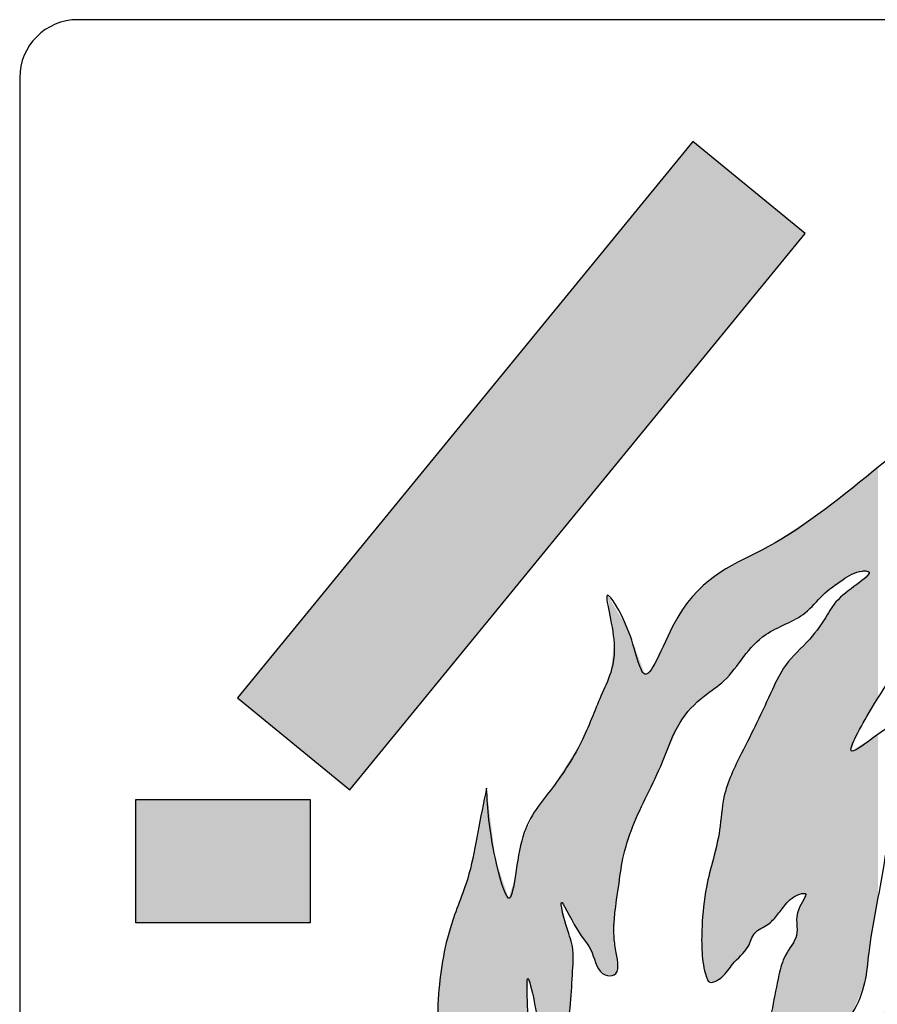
# Model space of a CAD drawing. Header units: millimetres. Extents: x 2709036 to 2756280, y 168165 to 192362.
# Tile 7 of 192: x 2717825 to 2717934, y 175475 to 175600. Entities that reach past the tile are written whole.
import ezdxf

# ---------------------------------------------------------------- set-up
doc = ezdxf.new("R2010")
doc.units = ezdxf.units.MM
doc.header["$MEASUREMENT"] = 0
doc.layers.add('D+H Urządzenia', color=30, linetype='Continuous')

msp = doc.modelspace()

# ---------------------------------------------------------------- linework, layer by layer
at = {"layer": 'D+H Urządzenia'}
for p, q in [((2717981.85, 175600.42), (2717831.97, 175600.42)), ((2717824.57, 175593.02), (2717824.57, 175443.13)), ((2717910.33, 175584.89), (2717852.32, 175514)), ((2717924.65, 175573.17), (2717910.33, 175584.89)), ((2717866.65, 175502.28), (2717924.65, 175573.17)), ((2717852.32, 175514), (2717866.65, 175502.28)), ((2717839.37, 175485.32), (2717839.37, 175501.05)), ((2717839.37, 175501.05), (2717861.58, 175501.05)), ((2717861.58, 175501.05), (2717861.58, 175485.32)), ((2717861.58, 175485.32), (2717839.37, 175485.32))]:
    msp.add_line(p, q, dxfattribs=at)
msp.add_arc((2717831.97, 175593.02), 7.4, 90, 180, dxfattribs=at)
at = {"layer": 'D+H Urządzenia', "end_tangent": (0, 1)}
msp.add_spline([(2717884.05, 175502.46), (2717885.17, 175493.5), (2717886.85, 175488.47), (2717888.53, 175495.74), (2717892.18, 175502.18), (2717896.1, 175508.33), (2717898.62, 175514.21), (2717900.3, 175520.92), (2717899.46, 175527.08), (2717901.98, 175522.88), (2717904.22, 175517), (2717908.42, 175524.28), (2717919.9, 175533.23), (2717934.18, 175543.58), (2717943.7, 175551.98), (2717948.46, 175559.25), (2717949.3, 175564.01), (2717947.9, 175571), (2717944.82, 175576.88), (2717944.82, 175577.15), (2717949.86, 175574.92), (2717956.02, 175569.88), (2717958.26, 175566.52), (2717960.78, 175562.33), (2717961.34, 175556.17), (2717957.14, 175545.82), (2717951.82, 175538.27), (2717944.82, 175528.19), (2717938.94, 175521.2), (2717933.06, 175512.53), (2717930.54, 175507.21), (2717935.86, 175510.57), (2717942.02, 175510.85), (2717944.26, 175510.01), (2717940.9, 175508.61), (2717938.38, 175504.13), (2717935.86, 175498.26), (2717934.74, 175492.94), (2717932.78, 175481.47), (2717930.54, 175473.64), (2717929.14, 175470.84), (2717932.5, 175471.68), (2717933.9, 175473.08), (2717937.26, 175474.76), (2717937.82, 175474.76), (2717936.7, 175471.4), (2717934.18, 175466.92), (2717930.54, 175459.65), (2717926.34, 175455.17), (2717917.66, 175452.94), (2717908.7, 175451.82), (2717893.86, 175452.94), (2717885.17, 175456.85), (2717879.29, 175464.41), (2717877.89, 175475.6), (2717879.57, 175485.11), (2717881.81, 175491.54), (2717882.93, 175496.86), (2717884.05, 175502.46)], degree=3, dxfattribs=at)
at = {"layer": 'D+H Urządzenia', "start_tangent": (0.973832, -0.227232, -0.004036)}
msp.add_spline([(2717907.58, 175454.89), (2717902.54, 175454.89), (2717898.62, 175456.85), (2717894.98, 175460.49), (2717889.66, 175465.81), (2717889.38, 175470.84), (2717889.38, 175478.12), (2717890.22, 175474.76), (2717891.34, 175471.12), (2717894.7, 175468.32), (2717895.26, 175467.48), (2717895.82, 175469.16), (2717894.7, 175471.96), (2717894.7, 175474.48), (2717894.98, 175478.68), (2717894.98, 175482.31), (2717894.14, 175485.11), (2717893.58, 175487.91), (2717895.54, 175484.55), (2717897.5, 175481.47), (2717899.18, 175478.68), (2717900.3, 175478.68), (2717900.58, 175481.47), (2717900.3, 175483.43), (2717900.86, 175489.87), (2717901.42, 175493.5), (2717904.5, 175501.62), (2717906.46, 175505.81), (2717908.7, 175510.85), (2717911.78, 175514.21), (2717914.3, 175516.16), (2717916.82, 175519.24), (2717919.62, 175522.04), (2717924.66, 175524.84), (2717926.9, 175527.08), (2717929.42, 175529.03), (2717931.94, 175530.15), (2717932.5, 175530.15), (2717929.14, 175526.8), (2717927.46, 175524.56), (2717925.22, 175521.48), (2717922.14, 175518.12), (2717920.46, 175515.05), (2717918.5, 175510.85), (2717916.54, 175506.93), (2717914.3, 175501.34), (2717913.74, 175497.14), (2717912.06, 175489.87), (2717911.5, 175484.83), (2717911.5, 175481.47), (2717912.06, 175478.4), (2717912.34, 175477.84), (2717914.02, 175478.4), (2717915.42, 175480.07), (2717917.38, 175482.31), (2717918.22, 175483.99), (2717919.9, 175485.11), (2717921.02, 175486.23), (2717922.14, 175487.63), (2717922.98, 175488.47), (2717924.66, 175489.03), (2717923.82, 175487.07), (2717923.54, 175483.71), (2717922.14, 175481.19), (2717921.3, 175478.68), (2717920.46, 175474.48), (2717919.06, 175470.56), (2717917.1, 175468.32), (2717915.7, 175466.09), (2717914.02, 175464.69), (2717912.62, 175463.85), (2717911.22, 175463.57), (2717914.02, 175463.01), (2717915.98, 175463.01), (2717918.5, 175463.29), (2717922.14, 175463.85), (2717924.1, 175464.97), (2717925.22, 175465.53), (2717925.22, 175464.97), (2717922.7, 175462.73), (2717922.42, 175461.33), (2717919.9, 175459.37), (2717916.82, 175457.97), (2717912.34, 175455.73), (2717908.98, 175454.89)], degree=3, dxfattribs=at)
at = {"layer": 'D+H Urządzenia', "lineweight": 0, "extrusion": (0, 0, -1)}
for points in [[(-2717910.33, 175555.67), (-2717866.65, 175531.5), (-2717910.33, 175584.89)], [(-2717910.33, 175555.67), (-2717910.33, 175584.89), (-2717924.65, 175573.17)], [(-2717839.37, 175485.32), (-2717839.37, 175501.05), (-2717852.32, 175485.32)], [(-2717852.32, 175485.32), (-2717839.37, 175501.05), (-2717852.32, 175501.05)], [(-2717852.32, 175485.32), (-2717852.32, 175501.05), (-2717861.58, 175485.32)], [(-2717861.58, 175485.32), (-2717852.32, 175501.05), (-2717861.58, 175501.05)]]:
    msp.add_solid(points, dxfattribs=at)
at = {"layer": 'D+H Urządzenia', "lineweight": 0}
for points in [[(2717866.65, 175502.28), (2717866.65, 175531.5), (2717910.33, 175555.67)], [(2717866.65, 175502.28), (2717861.58, 175525.31), (2717866.65, 175531.5)], [(2717861.58, 175506.43), (2717852.32, 175514), (2717861.58, 175525.31)], [(2717861.58, 175506.43), (2717861.58, 175525.31), (2717866.65, 175502.28)]]:
    msp.add_solid(points, dxfattribs=at)
at = {"layer": 'D+H Urządzenia', "color": 1, "lineweight": 0}
for points in [[(2717933.9, 175513.77), (2717933.06, 175542.69), (2717933.9, 175543.36)], [(2717932.25, 175530.15), (2717931.94, 175541.8), (2717932.25, 175542.05)], [(2717932.5, 175530.15), (2717932.25, 175542.05), (2717932.5, 175542.25)], [(2717932.25, 175530.15), (2717932.25, 175542.05), (2717932.5, 175530.15)], [(2717932.72, 175530.04), (2717932.5, 175542.25), (2717932.72, 175542.43)], [(2717932.5, 175530.15), (2717932.5, 175542.25), (2717932.5, 175542.25)], [(2717932.5, 175530.15), (2717932.5, 175542.25), (2717932.72, 175530.04)], [(2717932.78, 175530.02), (2717932.72, 175542.43), (2717932.78, 175542.47)], [(2717932.72, 175530.04), (2717932.72, 175542.43), (2717932.78, 175530.02)], [(2717933.06, 175512.53), (2717932.78, 175542.47), (2717933.06, 175542.69)], [(2717932.78, 175530.02), (2717932.78, 175542.47), (2717932.78, 175530.02)], [(2717932.78, 175530.02), (2717932.78, 175542.47), (2717932.78, 175542.47)], [(2717930.54, 175529.72), (2717929.42, 175539.8), (2717930.54, 175540.69)], [(2717930.59, 175529.75), (2717930.54, 175540.69), (2717930.59, 175540.74)], [(2717930.54, 175529.72), (2717930.54, 175540.69), (2717930.54, 175540.69)], [(2717931.15, 175529.92), (2717930.59, 175540.74), (2717931.15, 175541.18)], [(2717931.86, 175530.13), (2717931.15, 175541.18), (2717931.86, 175541.74)], [(2717931.94, 175530.15), (2717931.86, 175541.74), (2717931.94, 175541.8)], [(2717931.94, 175530.15), (2717931.94, 175541.8), (2717932.25, 175530.15)], [(2717929.14, 175528.82), (2717928.65, 175539.19), (2717929.14, 175539.58)], [(2717929.42, 175529.03), (2717929.14, 175539.58), (2717929.42, 175539.8)], [(2717929.14, 175528.82), (2717929.14, 175539.58), (2717929.14, 175539.58)], [(2717927.46, 175527.51), (2717927.16, 175538.01), (2717927.46, 175538.25)], [(2717928.65, 175528.43), (2717927.46, 175538.25), (2717928.65, 175539.19)], [(2717926.34, 175526.52), (2717925.22, 175536.73), (2717926.34, 175537.47)], [(2717926.9, 175527.08), (2717926.34, 175537.47), (2717926.9, 175537.84)], [(2717927.16, 175527.28), (2717926.9, 175537.84), (2717927.16, 175538.01)], [(2717923.56, 175524.23), (2717923.54, 175535.63), (2717923.56, 175535.64)], [(2717923.82, 175524.37), (2717923.56, 175535.64), (2717923.82, 175535.81)], [(2717923.95, 175524.45), (2717923.82, 175535.81), (2717923.95, 175535.9)], [(2717924.01, 175524.48), (2717923.95, 175535.9), (2717924.01, 175535.94)], [(2717924.1, 175524.53), (2717924.01, 175535.94), (2717924.1, 175536)], [(2717924.66, 175524.84), (2717924.1, 175536), (2717924.66, 175536.36)], [(2717924.76, 175524.93), (2717924.66, 175536.36), (2717924.76, 175536.43)], [(2717925.22, 175525.4), (2717924.76, 175536.43), (2717925.22, 175536.73)], [(2717922.14, 175523.44), (2717921.44, 175534.25), (2717922.14, 175534.71)], [(2717922.21, 175523.48), (2717922.14, 175534.71), (2717922.21, 175534.75)], [(2717922.42, 175523.59), (2717922.21, 175534.75), (2717922.42, 175534.89)], [(2717922.7, 175523.75), (2717922.42, 175534.89), (2717922.7, 175535.07)], [(2717922.98, 175523.91), (2717922.7, 175535.07), (2717922.98, 175535.26)], [(2717923.54, 175524.22), (2717922.98, 175535.26), (2717923.54, 175535.63)], [(2717919.9, 175522.2), (2717919.62, 175533.08), (2717919.9, 175533.23)], [(2717919.95, 175522.23), (2717919.9, 175533.23), (2717919.95, 175533.27)], [(2717919.9, 175522.2), (2717919.9, 175533.23), (2717919.9, 175533.23)], [(2717920.46, 175522.51), (2717919.95, 175533.27), (2717920.46, 175533.6)], [(2717921.02, 175522.82), (2717920.46, 175533.6), (2717921.02, 175533.97)], [(2717921.3, 175522.97), (2717921.02, 175533.97), (2717921.3, 175534.15)], [(2717921.44, 175523.05), (2717921.3, 175534.15), (2717921.44, 175534.25)], [(2717917.66, 175520.22), (2717917.38, 175531.87), (2717917.66, 175532.02)], [(2717918.12, 175520.76), (2717917.66, 175532.02), (2717918.12, 175532.27)], [(2717918.22, 175520.85), (2717918.12, 175532.27), (2717918.22, 175532.33)], [(2717918.5, 175521.08), (2717918.22, 175532.33), (2717918.5, 175532.48)], [(2717919.06, 175521.56), (2717918.5, 175532.48), (2717919.06, 175532.78)], [(2717919.62, 175522.04), (2717919.06, 175532.78), (2717919.62, 175533.08)], [(2717915.23, 175517.31), (2717914.3, 175530.21), (2717915.23, 175530.72)], [(2717915.42, 175517.53), (2717915.23, 175530.72), (2717915.42, 175530.82)], [(2717915.7, 175517.87), (2717915.42, 175530.82), (2717915.7, 175530.97)], [(2717915.98, 175518.22), (2717915.7, 175530.97), (2717915.98, 175531.12)], [(2717916.54, 175518.9), (2717915.98, 175531.12), (2717916.54, 175531.42)], [(2717916.82, 175519.24), (2717916.54, 175531.42), (2717916.82, 175531.57)], [(2717917.1, 175519.57), (2717916.82, 175531.57), (2717917.1, 175531.72)], [(2717917.38, 175519.9), (2717917.1, 175531.72), (2717917.38, 175531.87)], [(2717913.11, 175515.25), (2717912.62, 175528.98), (2717913.11, 175529.39)], [(2717913.74, 175515.73), (2717913.11, 175529.39), (2717913.74, 175529.89)], [(2717913.8, 175515.78), (2717913.74, 175529.89), (2717913.8, 175529.95)], [(2717914.02, 175515.95), (2717913.8, 175529.95), (2717914.02, 175530.06)], [(2717914.3, 175516.16), (2717914.02, 175530.06), (2717914.3, 175530.21)], [(2717932.5, 175511.54), (2717932.25, 175529.3), (2717932.5, 175529.54)], [(2717932.72, 175511.93), (2717932.5, 175529.54), (2717932.72, 175529.75)], [(2717932.5, 175511.54), (2717932.5, 175529.54), (2717932.5, 175529.54)], [(2717932.78, 175512.03), (2717932.72, 175529.75), (2717932.78, 175530.01)], [(2717932.78, 175512.03), (2717932.78, 175530.01), (2717932.78, 175530.02)], [(2717911.78, 175514.21), (2717911.5, 175528.07), (2717911.78, 175528.3)], [(2717912.06, 175514.42), (2717911.78, 175528.3), (2717912.06, 175528.53)], [(2717912.34, 175514.64), (2717912.06, 175528.53), (2717912.34, 175528.76)], [(2717912.62, 175514.86), (2717912.34, 175528.76), (2717912.62, 175528.98)], [(2717931.15, 175509.14), (2717930.59, 175527.94), (2717931.15, 175528.37)], [(2717931.86, 175510.41), (2717931.15, 175528.37), (2717931.86, 175528.93)], [(2717931.94, 175510.55), (2717931.86, 175528.93), (2717931.94, 175529)], [(2717932.25, 175511.1), (2717931.94, 175529), (2717932.25, 175529.3)], [(2717910.96, 175513.46), (2717910.09, 175526.48), (2717910.96, 175527.64)], [(2717911.22, 175513.69), (2717910.96, 175527.64), (2717911.22, 175527.85)], [(2717911.5, 175513.95), (2717911.22, 175527.85), (2717911.5, 175528.07)], [(2717929.42, 175471.4), (2717929.14, 175526.8), (2717929.42, 175527.02)], [(2717930.54, 175473.64), (2717929.42, 175527.02), (2717930.54, 175527.89)], [(2717930.59, 175507.39), (2717930.54, 175527.89), (2717930.59, 175527.94)], [(2717930.54, 175507.22), (2717930.54, 175527.89), (2717930.54, 175527.89)], [(2717899.86, 175524.13), (2717899.86, 175526.41), (2717900.11, 175522.26)], [(2717900.11, 175522.26), (2717900.11, 175525.98), (2717900.3, 175520.92)], [(2717900.3, 175520.92), (2717900.3, 175525.68), (2717900.3, 175520.92)], [(2717910.09, 175512.65), (2717908.98, 175525.02), (2717910.09, 175526.48)], [(2717928.65, 175457.13), (2717927.46, 175524.56), (2717928.65, 175526.14)], [(2717929.14, 175457.78), (2717928.65, 175526.14), (2717929.14, 175526.8)], [(2717929.14, 175470.84), (2717929.14, 175526.8), (2717929.14, 175526.8)], [(2717908.48, 175510.36), (2717908.42, 175524.28), (2717908.48, 175524.36)], [(2717908.7, 175510.85), (2717908.48, 175524.36), (2717908.7, 175524.65)], [(2717908.75, 175510.92), (2717908.7, 175524.65), (2717908.75, 175524.72)], [(2717908.7, 175510.85), (2717908.7, 175524.65), (2717908.7, 175524.65)], [(2717908.87, 175511.08), (2717908.75, 175524.72), (2717908.87, 175524.88)], [(2717908.98, 175511.21), (2717908.87, 175524.88), (2717908.98, 175525.02)], [(2717927.46, 175456.12), (2717927.16, 175524.15), (2717927.46, 175524.56)], [(2717907.91, 175509.08), (2717907.83, 175523.09), (2717907.91, 175523.25)], [(2717908.42, 175510.22), (2717907.91, 175523.25), (2717908.42, 175524.28)], [(2717926.9, 175455.65), (2717926.34, 175523.02), (2717926.9, 175523.79)], [(2717927.16, 175455.87), (2717926.9, 175523.79), (2717927.16, 175524.15)], [(2717907.39, 175507.92), (2717906.6, 175520.6), (2717907.39, 175522.21)], [(2717907.4, 175507.93), (2717907.39, 175522.21), (2717907.4, 175522.22)], [(2717907.43, 175508), (2717907.4, 175522.22), (2717907.43, 175522.28)], [(2717907.4, 175507.93), (2717907.4, 175522.22), (2717907.4, 175522.22)], [(2717907.49, 175508.13), (2717907.43, 175522.28), (2717907.49, 175522.4)], [(2717907.43, 175508), (2717907.43, 175522.28), (2717907.43, 175522.28)], [(2717907.58, 175508.33), (2717907.49, 175522.41), (2717907.58, 175522.58)], [(2717907.49, 175508.14), (2717907.49, 175522.4), (2717907.49, 175522.41)], [(2717907.67, 175508.53), (2717907.58, 175522.58), (2717907.67, 175522.76)], [(2717907.83, 175508.9), (2717907.67, 175522.76), (2717907.83, 175523.09)], [(2717926.34, 175455.17), (2717925.22, 175521.48), (2717926.34, 175523.02)], [(2717900.3, 175478.68), (2717900.11, 175519.38), (2717900.3, 175520.92)], [(2717900.3, 175483.43), (2717900.3, 175520.92), (2717900.3, 175520.92)], [(2717906.6, 175506.13), (2717906.46, 175520.31), (2717906.6, 175520.6)], [(2717924.66, 175489.03), (2717924.1, 175520.26), (2717924.66, 175520.87)], [(2717924.76, 175465.29), (2717924.66, 175520.87), (2717924.76, 175520.98)], [(2717925.22, 175465.53), (2717924.76, 175520.98), (2717925.22, 175521.48)], [(2717900.11, 175478.68), (2717899.86, 175517.23), (2717900.11, 175519.38)], [(2717905.99, 175504.81), (2717905.01, 175517.58), (2717905.99, 175519.36)], [(2717906.46, 175505.81), (2717905.99, 175519.36), (2717906.46, 175520.31)], [(2717923.54, 175488.75), (2717922.98, 175519.04), (2717923.54, 175519.65)], [(2717923.56, 175488.76), (2717923.54, 175519.65), (2717923.56, 175519.68)], [(2717923.82, 175488.89), (2717923.56, 175519.68), (2717923.82, 175519.95)], [(2717923.95, 175488.95), (2717923.82, 175519.95), (2717923.95, 175520.1)], [(2717924.01, 175488.96), (2717923.95, 175520.1), (2717924.01, 175520.16)], [(2717924.1, 175488.97), (2717924.01, 175520.16), (2717924.1, 175520.26)], [(2717922.14, 175487.63), (2717921.44, 175516.85), (2717922.14, 175518.12)], [(2717922.21, 175487.7), (2717922.14, 175518.12), (2717922.21, 175518.2)], [(2717922.42, 175487.91), (2717922.21, 175518.2), (2717922.42, 175518.43)], [(2717922.7, 175488.19), (2717922.42, 175518.43), (2717922.7, 175518.73)], [(2717922.98, 175488.47), (2717922.7, 175518.73), (2717922.98, 175519.04)], [(2717899.86, 175478.68), (2717899.46, 175516.25), (2717899.86, 175517.23)], [(2717904.5, 175501.62), (2717904.22, 175517), (2717904.5, 175517.21)], [(2717905.01, 175502.72), (2717904.5, 175517.21), (2717905.01, 175517.58)], [(2717921.44, 175486.76), (2717921.3, 175516.58), (2717921.44, 175516.85)], [(2717899.18, 175478.68), (2717898.62, 175514.21), (2717899.18, 175515.57)], [(2717899.46, 175478.68), (2717899.18, 175515.57), (2717899.46, 175516.25)], [(2717921.02, 175486.23), (2717920.46, 175515.05), (2717921.02, 175516.07)], [(2717921.3, 175486.58), (2717921.02, 175516.07), (2717921.3, 175516.58)], [(2717920.46, 175485.67), (2717919.95, 175513.96), (2717920.46, 175515.05)], [(2717898.53, 175479.13), (2717898.09, 175512.99), (2717898.53, 175514)], [(2717898.62, 175479.07), (2717898.53, 175514), (2717898.62, 175514.21)], [(2717898.53, 175479.13), (2717898.53, 175514), (2717898.62, 175479.07)], [(2717898.62, 175479.07), (2717898.62, 175514.21), (2717898.62, 175479.07)], [(2717898.62, 175479.07), (2717898.62, 175514.21), (2717898.62, 175514.21)], [(2717898.62, 175479.07), (2717898.62, 175514.21), (2717899.18, 175478.68)], [(2717919.62, 175484.92), (2717919.06, 175512.05), (2717919.62, 175513.25)], [(2717919.9, 175485.11), (2717919.62, 175513.25), (2717919.9, 175513.85)], [(2717919.95, 175485.16), (2717919.9, 175513.85), (2717919.95, 175513.96)], [(2717919.9, 175485.11), (2717919.9, 175513.85), (2717919.9, 175513.85)], [(2717898.09, 175479.84), (2717897.5, 175511.6), (2717898.09, 175512.99)], [(2717898.09, 175479.84), (2717898.09, 175512.99), (2717898.53, 175479.13)], [(2717919.06, 175484.55), (2717918.5, 175510.85), (2717919.06, 175512.05)], [(2717897.5, 175481.47), (2717896.1, 175508.33), (2717897.5, 175511.6)], [(2717897.5, 175481.47), (2717897.5, 175511.6), (2717898.09, 175479.84)], [(2717918.5, 175484.18), (2717918.22, 175510.29), (2717918.5, 175510.85)], [(2717918.12, 175483.79), (2717917.66, 175509.17), (2717918.12, 175510.09)], [(2717918.22, 175483.99), (2717918.12, 175510.09), (2717918.22, 175510.29)], [(2717933.9, 175488.03), (2717933.06, 175508.8), (2717933.9, 175509.33)], [(2717896.1, 175483.67), (2717895.82, 175507.89), (2717896.1, 175508.33)], [(2717896.1, 175483.67), (2717896.1, 175508.33), (2717897.5, 175481.47)], [(2717917.1, 175481.99), (2717916.82, 175507.49), (2717917.1, 175508.05)], [(2717917.38, 175482.31), (2717917.1, 175508.05), (2717917.38, 175508.61)], [(2717917.66, 175482.87), (2717917.38, 175508.61), (2717917.66, 175509.17)], [(2717931.86, 175476.8), (2717931.15, 175507.6), (2717931.86, 175508.05)], [(2717931.94, 175476.98), (2717931.86, 175508.05), (2717931.94, 175508.1)], [(2717932.25, 175477.73), (2717931.94, 175508.1), (2717932.25, 175508.29)], [(2717932.5, 175479.49), (2717932.25, 175508.29), (2717932.5, 175508.45)], [(2717932.72, 175481.06), (2717932.5, 175508.45), (2717932.72, 175508.59)], [(2717932.5, 175479.49), (2717932.5, 175508.45), (2717932.5, 175508.45)], [(2717932.78, 175481.47), (2717932.72, 175508.59), (2717932.78, 175508.63)], [(2717933.06, 175483.11), (2717932.78, 175508.63), (2717933.06, 175508.8)], [(2717932.78, 175481.48), (2717932.78, 175508.63), (2717932.78, 175508.63)], [(2717895.26, 175485.03), (2717894.98, 175506.57), (2717895.26, 175507.01)], [(2717895.36, 175484.86), (2717895.26, 175507.01), (2717895.36, 175507.17)], [(2717895.26, 175485.03), (2717895.26, 175507.01), (2717895.36, 175484.86)], [(2717895.54, 175484.55), (2717895.36, 175507.17), (2717895.54, 175507.45)], [(2717895.36, 175484.86), (2717895.36, 175507.17), (2717895.54, 175484.55)], [(2717895.65, 175484.37), (2717895.54, 175507.45), (2717895.65, 175507.63)], [(2717895.54, 175484.55), (2717895.54, 175507.45), (2717895.65, 175484.37)], [(2717895.82, 175484.11), (2717895.65, 175507.63), (2717895.82, 175507.89)], [(2717895.65, 175484.37), (2717895.65, 175507.63), (2717895.82, 175484.11)], [(2717895.82, 175484.11), (2717895.82, 175507.89), (2717896.1, 175483.67)], [(2717916.54, 175481.35), (2717915.98, 175505.75), (2717916.54, 175506.93)], [(2717916.82, 175481.67), (2717916.54, 175506.93), (2717916.82, 175507.49)], [(2717930.59, 175473.77), (2717930.54, 175507.21), (2717930.59, 175507.25)], [(2717930.54, 175473.64), (2717930.54, 175507.21), (2717930.54, 175507.21)], [(2717931.15, 175475.09), (2717930.59, 175507.25), (2717931.15, 175507.6)], [(2717894.7, 175485.99), (2717894.14, 175505.25), (2717894.7, 175506.13)], [(2717894.98, 175485.51), (2717894.7, 175506.13), (2717894.98, 175506.57)], [(2717894.7, 175485.99), (2717894.7, 175506.13), (2717894.98, 175485.51)], [(2717894.98, 175485.51), (2717894.98, 175506.57), (2717895.26, 175485.03)], [(2717915.98, 175480.71), (2717915.7, 175505.16), (2717915.98, 175505.75)], [(2717893.58, 175469.38), (2717892.98, 175503.43), (2717893.58, 175504.37)], [(2717893.86, 175487.43), (2717893.58, 175504.37), (2717893.86, 175504.81)], [(2717893.58, 175487.91), (2717893.58, 175504.37), (2717893.86, 175487.43)], [(2717894.14, 175486.95), (2717893.86, 175504.81), (2717894.14, 175505.25)], [(2717893.86, 175487.43), (2717893.86, 175504.81), (2717894.14, 175486.95)], [(2717894.14, 175486.95), (2717894.14, 175505.25), (2717894.7, 175485.99)], [(2717915.42, 175480.07), (2717915.23, 175504.19), (2717915.42, 175504.58)], [(2717915.7, 175480.39), (2717915.42, 175504.58), (2717915.7, 175505.16)], [(2717892.98, 175469.95), (2717892.18, 175502.18), (2717892.98, 175503.43)], [(2717892.98, 175469.95), (2717892.98, 175503.43), (2717893.58, 175469.38)], [(2717915.23, 175479.85), (2717914.3, 175501.34), (2717915.23, 175504.19)], [(2717884.05, 175457.95), (2717882.93, 175496.86), (2717884.05, 175502.46)], [(2717884.05, 175457.95), (2717884.05, 175502.46), (2717885.17, 175456.85)], [(2717892.18, 175470.52), (2717891.85, 175501.74), (2717892.18, 175502.18)], [(2717892.18, 175470.52), (2717892.18, 175502.18), (2717892.98, 175469.95)], [(2717891.34, 175471.12), (2717890.61, 175500.06), (2717891.34, 175501.04)], [(2717891.85, 175470.75), (2717891.34, 175501.04), (2717891.85, 175501.74)], [(2717891.34, 175471.12), (2717891.34, 175501.04), (2717891.85, 175470.75)], [(2717891.85, 175470.75), (2717891.85, 175501.74), (2717892.18, 175470.52)], [(2717914.3, 175478.73), (2717914.02, 175499.24), (2717914.3, 175501.34)], [(2717890.12, 175475.12), (2717889.66, 175498.32), (2717890.12, 175499.39)], [(2717890.22, 175474.76), (2717890.12, 175499.39), (2717890.22, 175499.52)], [(2717890.12, 175475.12), (2717890.12, 175499.39), (2717890.22, 175474.76)], [(2717890.53, 175473.07), (2717890.22, 175499.52), (2717890.53, 175499.95)], [(2717890.22, 175474.76), (2717890.22, 175499.52), (2717890.53, 175473.07)], [(2717890.61, 175472.67), (2717890.53, 175499.95), (2717890.61, 175500.06)], [(2717890.53, 175473.07), (2717890.53, 175499.95), (2717890.61, 175472.67)], [(2717890.61, 175472.67), (2717890.61, 175500.06), (2717891.34, 175471.12)], [(2717889.66, 175477), (2717889.38, 175497.67), (2717889.66, 175498.32)], [(2717889.66, 175477), (2717889.66, 175498.32), (2717890.12, 175475.12)], [(2717914.02, 175478.4), (2717913.8, 175497.65), (2717914.02, 175499.24)], [(2717882.93, 175459.06), (2717881.81, 175491.54), (2717882.93, 175496.86)], [(2717882.93, 175459.06), (2717882.93, 175496.86), (2717884.05, 175457.95)], [(2717889.23, 175454.52), (2717888.53, 175495.74), (2717889.23, 175497.34)], [(2717889.31, 175477.13), (2717889.23, 175497.34), (2717889.31, 175497.52)], [(2717889.38, 175478.12), (2717889.31, 175497.52), (2717889.38, 175497.67)], [(2717889.31, 175477.16), (2717889.31, 175497.52), (2717889.31, 175497.52)], [(2717889.38, 175478.12), (2717889.38, 175497.67), (2717889.66, 175477)], [(2717913.74, 175478.22), (2717913.11, 175494.44), (2717913.74, 175497.14)], [(2717913.8, 175478.26), (2717913.74, 175497.14), (2717913.8, 175497.65)], [(2717888.53, 175454.92), (2717887.64, 175490.86), (2717888.53, 175495.74)], [(2717888.53, 175454.92), (2717888.53, 175495.74), (2717889.23, 175454.52)], [(2717913.11, 175477.81), (2717912.62, 175492.29), (2717913.11, 175494.44)], [(2717885.17, 175456.85), (2717885.17, 175493.5), (2717886.85, 175455.89)], [(2717912.62, 175477.83), (2717912.34, 175491.08), (2717912.62, 175492.29)], [(2717912.62, 175477.83), (2717912.62, 175492.29), (2717913.11, 175477.81)], [(2717881.73, 175460.24), (2717879.57, 175485.11), (2717881.73, 175491.29)], [(2717881.81, 175460.16), (2717881.73, 175491.29), (2717881.81, 175491.54)], [(2717881.73, 175460.24), (2717881.73, 175491.29), (2717881.81, 175460.16)], [(2717881.81, 175460.16), (2717881.81, 175491.54), (2717882.93, 175459.06)], [(2717887.64, 175455.43), (2717886.85, 175488.47), (2717887.64, 175490.86)], [(2717887.64, 175455.43), (2717887.64, 175490.86), (2717888.53, 175454.92)], [(2717912.34, 175477.84), (2717912.06, 175489.87), (2717912.34, 175491.08)], [(2717912.34, 175477.84), (2717912.34, 175491.08), (2717912.62, 175477.83)], [(2717912.06, 175478.4), (2717911.78, 175487.35), (2717912.06, 175489.87)], [(2717912.06, 175478.4), (2717912.06, 175489.87), (2717912.34, 175477.84)], [(2717886.85, 175455.89), (2717886.85, 175488.47), (2717887.64, 175455.43)], [(2717924.66, 175465.25), (2717924.1, 175487.72), (2717924.66, 175489.03)], [(2717893.58, 175469.38), (2717893.58, 175487.91), (2717893.86, 175469.12)], [(2717911.78, 175479.93), (2717911.5, 175484.83), (2717911.78, 175487.35)], [(2717911.78, 175479.93), (2717911.78, 175487.35), (2717912.06, 175478.4)], [(2717923.82, 175464.81), (2717923.56, 175485.27), (2717923.82, 175487.07)], [(2717923.95, 175464.88), (2717923.82, 175487.07), (2717923.95, 175487.38)], [(2717924.01, 175464.92), (2717923.95, 175487.38), (2717924.01, 175487.51)], [(2717924.1, 175464.97), (2717924.01, 175487.51), (2717924.1, 175487.72)], [(2717893.86, 175469.12), (2717893.86, 175486.51), (2717894.14, 175468.85)], [(2717879.57, 175463.93), (2717879.29, 175483.96), (2717879.57, 175485.11)], [(2717879.57, 175463.93), (2717879.57, 175485.11), (2717881.73, 175460.24)], [(2717894.14, 175468.85), (2717894.14, 175485.11), (2717894.7, 175468.32)], [(2717911.5, 175481.47), (2717911.5, 175484.83), (2717911.78, 175479.93)], [(2717923.56, 175464.66), (2717923.54, 175483.71), (2717923.56, 175485.27)], [(2717879.29, 175464.41), (2717878.43, 175480.43), (2717879.29, 175483.96)], [(2717879.29, 175464.41), (2717879.29, 175483.96), (2717879.57, 175463.93)], [(2717923.54, 175464.65), (2717922.98, 175482.7), (2717923.54, 175483.71)], [(2717922.42, 175464.01), (2717922.21, 175481.32), (2717922.42, 175481.7)], [(2717922.7, 175464.17), (2717922.42, 175481.7), (2717922.7, 175482.2)], [(2717922.98, 175464.33), (2717922.7, 175482.2), (2717922.98, 175482.7)], [(2717878.43, 175467.99), (2717877.98, 175476.33), (2717878.43, 175480.43)], [(2717878.43, 175467.99), (2717878.43, 175480.43), (2717879.29, 175464.41)], [(2717922.14, 175463.85), (2717921.44, 175479.11), (2717922.14, 175481.19)], [(2717922.21, 175463.89), (2717922.14, 175481.19), (2717922.21, 175481.32)], [(2717921.3, 175463.72), (2717921.02, 175477.28), (2717921.3, 175478.68)], [(2717921.44, 175463.74), (2717921.3, 175478.68), (2717921.44, 175479.11)], [(2717921.02, 175463.68), (2717920.46, 175474.48), (2717921.02, 175477.28)], [(2717877.98, 175469.88), (2717877.89, 175475.6), (2717877.98, 175476.33)], [(2717877.98, 175469.88), (2717877.98, 175476.33), (2717878.43, 175467.99)], [(2717889.23, 175454.52), (2717889.23, 175475.97), (2717889.31, 175454.47)]]:
    msp.add_solid(points, dxfattribs=at)
at = {"layer": 'D+H Urządzenia', "color": 1, "lineweight": 0, "extrusion": (0, 0, -1)}
for points in [[(-2717932.5, 175530.15), (-2717932.5, 175542.25), (-2717932.5, 175530.15)], [(-2717932.78, 175512.03), (-2717932.78, 175542.47), (-2717933.06, 175512.53)], [(-2717933.06, 175512.53), (-2717933.06, 175542.69), (-2717933.9, 175513.77)], [(-2717930.54, 175529.72), (-2717930.54, 175540.69), (-2717930.54, 175529.72)], [(-2717930.54, 175529.72), (-2717930.54, 175540.69), (-2717930.59, 175529.75)], [(-2717930.59, 175529.75), (-2717930.59, 175540.74), (-2717931.15, 175529.92)], [(-2717931.15, 175529.92), (-2717931.15, 175541.18), (-2717931.86, 175530.13)], [(-2717931.86, 175530.13), (-2717931.86, 175541.74), (-2717931.94, 175530.15)], [(-2717929.14, 175528.82), (-2717929.14, 175539.58), (-2717929.14, 175528.82)], [(-2717929.14, 175528.82), (-2717929.14, 175539.58), (-2717929.42, 175529.03)], [(-2717929.42, 175529.03), (-2717929.42, 175539.8), (-2717930.54, 175529.72)], [(-2717927.46, 175527.51), (-2717927.46, 175538.25), (-2717928.65, 175528.43)], [(-2717928.65, 175528.43), (-2717928.65, 175539.19), (-2717929.14, 175528.82)], [(-2717926.34, 175526.52), (-2717926.34, 175537.47), (-2717926.9, 175527.08)], [(-2717926.9, 175527.08), (-2717926.9, 175537.84), (-2717927.16, 175527.28)], [(-2717927.16, 175527.28), (-2717927.16, 175538.01), (-2717927.46, 175527.51)], [(-2717923.56, 175524.23), (-2717923.56, 175535.64), (-2717923.82, 175524.37)], [(-2717923.82, 175524.37), (-2717923.82, 175535.81), (-2717923.95, 175524.45)], [(-2717923.95, 175524.45), (-2717923.95, 175535.9), (-2717924.01, 175524.48)], [(-2717924.01, 175524.48), (-2717924.01, 175535.94), (-2717924.1, 175524.53)], [(-2717924.1, 175524.53), (-2717924.1, 175536), (-2717924.66, 175524.84)], [(-2717924.66, 175524.84), (-2717924.66, 175536.36), (-2717924.76, 175524.93)], [(-2717924.76, 175524.93), (-2717924.76, 175536.43), (-2717925.22, 175525.4)], [(-2717925.22, 175525.4), (-2717925.22, 175536.73), (-2717926.34, 175526.52)], [(-2717922.14, 175523.44), (-2717922.14, 175534.71), (-2717922.21, 175523.48)], [(-2717922.21, 175523.48), (-2717922.21, 175534.75), (-2717922.42, 175523.59)], [(-2717922.42, 175523.59), (-2717922.42, 175534.89), (-2717922.7, 175523.75)], [(-2717922.7, 175523.75), (-2717922.7, 175535.07), (-2717922.98, 175523.91)], [(-2717922.98, 175523.91), (-2717922.98, 175535.26), (-2717923.54, 175524.22)], [(-2717923.54, 175524.22), (-2717923.54, 175535.63), (-2717923.56, 175524.23)], [(-2717919.9, 175522.2), (-2717919.9, 175533.23), (-2717919.9, 175522.2)], [(-2717919.9, 175522.2), (-2717919.9, 175533.23), (-2717919.95, 175522.23)], [(-2717919.95, 175522.23), (-2717919.95, 175533.27), (-2717920.46, 175522.51)], [(-2717920.46, 175522.51), (-2717920.46, 175533.6), (-2717921.02, 175522.82)], [(-2717921.02, 175522.82), (-2717921.02, 175533.97), (-2717921.3, 175522.97)], [(-2717921.3, 175522.97), (-2717921.3, 175534.15), (-2717921.44, 175523.05)], [(-2717921.44, 175523.05), (-2717921.44, 175534.25), (-2717922.14, 175523.44)], [(-2717917.66, 175520.22), (-2717917.66, 175532.02), (-2717918.12, 175520.76)], [(-2717918.12, 175520.76), (-2717918.12, 175532.27), (-2717918.22, 175520.85)], [(-2717918.22, 175520.85), (-2717918.22, 175532.33), (-2717918.5, 175521.08)], [(-2717918.5, 175521.08), (-2717918.5, 175532.48), (-2717919.06, 175521.56)], [(-2717919.06, 175521.56), (-2717919.06, 175532.78), (-2717919.62, 175522.04)], [(-2717919.62, 175522.04), (-2717919.62, 175533.08), (-2717919.9, 175522.2)], [(-2717915.23, 175517.31), (-2717915.23, 175530.72), (-2717915.42, 175517.53)], [(-2717915.42, 175517.53), (-2717915.42, 175530.82), (-2717915.7, 175517.87)], [(-2717915.7, 175517.87), (-2717915.7, 175530.97), (-2717915.98, 175518.22)], [(-2717915.98, 175518.22), (-2717915.98, 175531.12), (-2717916.54, 175518.9)], [(-2717916.54, 175518.9), (-2717916.54, 175531.42), (-2717916.82, 175519.24)], [(-2717916.82, 175519.24), (-2717916.82, 175531.57), (-2717917.1, 175519.57)], [(-2717917.1, 175519.57), (-2717917.1, 175531.72), (-2717917.38, 175519.9)], [(-2717917.38, 175519.9), (-2717917.38, 175531.87), (-2717917.66, 175520.22)], [(-2717913.11, 175515.25), (-2717913.11, 175529.39), (-2717913.74, 175515.73)], [(-2717913.74, 175515.73), (-2717913.74, 175529.89), (-2717913.8, 175515.78)], [(-2717913.8, 175515.78), (-2717913.8, 175529.95), (-2717914.02, 175515.95)], [(-2717914.02, 175515.95), (-2717914.02, 175530.06), (-2717914.3, 175516.16)], [(-2717914.3, 175516.16), (-2717914.3, 175530.21), (-2717915.23, 175517.31)], [(-2717932.5, 175511.54), (-2717932.5, 175529.54), (-2717932.5, 175511.54)], [(-2717932.5, 175511.54), (-2717932.5, 175529.54), (-2717932.72, 175511.93)], [(-2717932.72, 175511.93), (-2717932.72, 175529.75), (-2717932.78, 175512.03)], [(-2717932.78, 175512.03), (-2717932.78, 175530.01), (-2717932.78, 175512.03)], [(-2717911.78, 175514.21), (-2717911.78, 175528.3), (-2717912.06, 175514.42)], [(-2717912.06, 175514.42), (-2717912.06, 175528.53), (-2717912.34, 175514.64)], [(-2717912.34, 175514.64), (-2717912.34, 175528.76), (-2717912.62, 175514.86)], [(-2717912.62, 175514.86), (-2717912.62, 175528.98), (-2717913.11, 175515.25)], [(-2717931.15, 175509.14), (-2717931.15, 175528.37), (-2717931.86, 175510.41)], [(-2717931.86, 175510.41), (-2717931.86, 175528.93), (-2717931.94, 175510.55)], [(-2717931.94, 175510.55), (-2717931.94, 175529), (-2717932.25, 175511.1)], [(-2717932.25, 175511.1), (-2717932.25, 175529.3), (-2717932.5, 175511.54)], [(-2717899.86, 175524.13), (-2717899.46, 175527.08), (-2717899.86, 175526.41)], [(-2717910.96, 175513.46), (-2717910.96, 175527.64), (-2717911.22, 175513.69)], [(-2717911.22, 175513.69), (-2717911.22, 175527.85), (-2717911.5, 175513.95)], [(-2717911.5, 175513.95), (-2717911.5, 175528.07), (-2717911.78, 175514.21)], [(-2717929.42, 175471.4), (-2717929.42, 175527.02), (-2717930.54, 175473.64)], [(-2717930.54, 175507.21), (-2717930.54, 175527.89), (-2717930.54, 175507.22)], [(-2717930.54, 175507.22), (-2717930.54, 175527.89), (-2717930.59, 175507.39)], [(-2717930.59, 175507.39), (-2717930.59, 175527.94), (-2717931.15, 175509.14)], [(-2717900.11, 175522.26), (-2717899.86, 175526.41), (-2717900.11, 175525.98)], [(-2717900.3, 175520.92), (-2717900.11, 175525.98), (-2717900.3, 175525.68)], [(-2717900.3, 175520.92), (-2717900.3, 175525.68), (-2717900.3, 175525.68)], [(-2717900.3, 175483.43), (-2717900.3, 175525.68), (-2717900.41, 175486.59)], [(-2717900.41, 175486.59), (-2717900.3, 175525.68), (-2717900.41, 175525.49)], [(-2717910.09, 175512.65), (-2717910.09, 175526.48), (-2717910.96, 175513.46)], [(-2717928.65, 175457.13), (-2717928.65, 175526.14), (-2717929.14, 175457.78)], [(-2717929.14, 175470.84), (-2717929.14, 175526.8), (-2717929.14, 175470.84)], [(-2717929.14, 175470.84), (-2717929.14, 175526.8), (-2717929.42, 175471.4)], [(-2717900.41, 175486.59), (-2717900.41, 175525.49), (-2717900.58, 175487.82)], [(-2717900.58, 175487.82), (-2717900.41, 175525.49), (-2717900.58, 175525.21)], [(-2717900.58, 175487.82), (-2717900.58, 175525.21), (-2717900.68, 175488.6)], [(-2717900.68, 175488.6), (-2717900.58, 175525.21), (-2717900.68, 175525.03)], [(-2717900.68, 175488.6), (-2717900.68, 175525.03), (-2717900.79, 175489.38)], [(-2717900.79, 175489.38), (-2717900.68, 175525.03), (-2717900.79, 175524.86)], [(-2717900.79, 175489.38), (-2717900.79, 175524.86), (-2717900.86, 175489.87)], [(-2717900.86, 175489.87), (-2717900.79, 175524.86), (-2717900.86, 175524.74)], [(-2717900.86, 175489.87), (-2717900.86, 175524.74), (-2717901.25, 175492.46)], [(-2717901.25, 175492.46), (-2717900.86, 175524.74), (-2717901.25, 175524.08)], [(-2717908.48, 175510.36), (-2717908.48, 175524.36), (-2717908.7, 175510.85)], [(-2717908.7, 175510.85), (-2717908.7, 175524.65), (-2717908.7, 175510.85)], [(-2717908.7, 175510.85), (-2717908.7, 175524.65), (-2717908.75, 175510.92)], [(-2717908.75, 175510.92), (-2717908.75, 175524.72), (-2717908.87, 175511.08)], [(-2717908.87, 175511.08), (-2717908.87, 175524.88), (-2717908.98, 175511.21)], [(-2717908.98, 175511.21), (-2717908.98, 175525.02), (-2717910.09, 175512.65)], [(-2717927.46, 175456.12), (-2717927.46, 175524.56), (-2717928.65, 175457.13)], [(-2717901.25, 175492.46), (-2717901.25, 175524.08), (-2717901.42, 175493.5)], [(-2717901.42, 175493.5), (-2717901.25, 175524.08), (-2717901.42, 175523.81)], [(-2717901.42, 175493.5), (-2717901.42, 175523.81), (-2717901.98, 175495.3)], [(-2717901.98, 175495.3), (-2717901.42, 175523.81), (-2717901.98, 175522.88)], [(-2717907.91, 175509.08), (-2717907.91, 175523.25), (-2717908.42, 175510.22)], [(-2717908.42, 175510.22), (-2717908.42, 175524.28), (-2717908.48, 175510.36)], [(-2717926.9, 175455.65), (-2717926.9, 175523.79), (-2717927.16, 175455.87)], [(-2717927.16, 175455.87), (-2717927.16, 175524.15), (-2717927.46, 175456.12)], [(-2717901.98, 175495.3), (-2717901.98, 175522.88), (-2717902.54, 175497.1)], [(-2717902.54, 175497.1), (-2717901.98, 175522.88), (-2717902.54, 175521.41)], [(-2717907.39, 175507.92), (-2717907.39, 175522.21), (-2717907.4, 175507.93)], [(-2717907.4, 175507.93), (-2717907.4, 175522.22), (-2717907.4, 175507.93)], [(-2717907.4, 175507.93), (-2717907.4, 175522.22), (-2717907.43, 175508)], [(-2717907.43, 175508), (-2717907.43, 175522.28), (-2717907.43, 175508)], [(-2717907.43, 175508), (-2717907.43, 175522.28), (-2717907.49, 175508.13)], [(-2717907.49, 175508.14), (-2717907.49, 175522.41), (-2717907.58, 175508.33)], [(-2717907.49, 175508.13), (-2717907.49, 175522.4), (-2717907.49, 175508.14)], [(-2717907.58, 175508.33), (-2717907.58, 175522.58), (-2717907.67, 175508.53)], [(-2717907.67, 175508.53), (-2717907.67, 175522.76), (-2717907.83, 175508.9)], [(-2717907.83, 175508.9), (-2717907.83, 175523.09), (-2717907.91, 175509.08)], [(-2717926.34, 175455.17), (-2717926.34, 175523.02), (-2717926.9, 175455.65)], [(-2717900.3, 175483.43), (-2717900.3, 175520.92), (-2717900.3, 175483.43)], [(-2717902.54, 175497.1), (-2717902.54, 175521.41), (-2717902.7, 175497.63)], [(-2717902.7, 175497.63), (-2717902.54, 175521.41), (-2717902.7, 175520.97)], [(-2717902.7, 175497.63), (-2717902.7, 175520.97), (-2717904.22, 175500.99)], [(-2717904.22, 175500.99), (-2717902.7, 175520.97), (-2717904.22, 175517)], [(-2717906.6, 175506.13), (-2717906.6, 175520.6), (-2717907.39, 175507.92)], [(-2717924.66, 175465.25), (-2717924.66, 175520.87), (-2717924.76, 175465.29)], [(-2717924.76, 175465.29), (-2717924.76, 175520.98), (-2717925.22, 175465.53)], [(-2717925.22, 175454.76), (-2717925.22, 175521.48), (-2717926.34, 175455.17)], [(-2717900.11, 175478.68), (-2717900.11, 175519.38), (-2717900.3, 175478.68)], [(-2717905.99, 175504.81), (-2717905.99, 175519.36), (-2717906.46, 175505.81)], [(-2717906.46, 175505.81), (-2717906.46, 175520.31), (-2717906.6, 175506.13)], [(-2717923.54, 175488.75), (-2717923.54, 175519.65), (-2717923.56, 175488.76)], [(-2717923.56, 175488.76), (-2717923.56, 175519.68), (-2717923.82, 175488.89)], [(-2717923.82, 175488.89), (-2717923.82, 175519.95), (-2717923.95, 175488.95)], [(-2717923.95, 175488.95), (-2717923.95, 175520.1), (-2717924.01, 175488.96)], [(-2717924.01, 175488.96), (-2717924.01, 175520.16), (-2717924.1, 175488.97)], [(-2717924.1, 175488.97), (-2717924.1, 175520.26), (-2717924.66, 175489.03)], [(-2717922.14, 175487.63), (-2717922.14, 175518.12), (-2717922.21, 175487.7)], [(-2717922.21, 175487.7), (-2717922.21, 175518.2), (-2717922.42, 175487.91)], [(-2717922.42, 175487.91), (-2717922.42, 175518.43), (-2717922.7, 175488.19)], [(-2717922.7, 175488.19), (-2717922.7, 175518.73), (-2717922.98, 175488.47)], [(-2717922.98, 175488.47), (-2717922.98, 175519.04), (-2717923.54, 175488.75)], [(-2717899.86, 175478.68), (-2717899.86, 175517.23), (-2717900.11, 175478.68)], [(-2717904.22, 175500.99), (-2717904.22, 175517), (-2717904.5, 175501.62)], [(-2717904.5, 175501.62), (-2717904.5, 175517.21), (-2717905.01, 175502.72)], [(-2717905.01, 175502.72), (-2717905.01, 175517.58), (-2717905.99, 175504.81)], [(-2717921.44, 175486.76), (-2717921.44, 175516.85), (-2717922.14, 175487.63)], [(-2717899.18, 175478.68), (-2717899.18, 175515.57), (-2717899.46, 175478.68)], [(-2717899.46, 175478.68), (-2717899.46, 175516.25), (-2717899.86, 175478.68)], [(-2717921.02, 175486.23), (-2717921.02, 175516.07), (-2717921.3, 175486.58)], [(-2717921.3, 175486.58), (-2717921.3, 175516.58), (-2717921.44, 175486.76)], [(-2717920.46, 175485.67), (-2717920.46, 175515.05), (-2717921.02, 175486.23)], [(-2717919.62, 175484.92), (-2717919.62, 175513.25), (-2717919.9, 175485.11)], [(-2717919.9, 175485.11), (-2717919.9, 175513.85), (-2717919.9, 175485.11)], [(-2717919.9, 175485.11), (-2717919.9, 175513.85), (-2717919.95, 175485.16)], [(-2717919.95, 175485.16), (-2717919.95, 175513.96), (-2717920.46, 175485.67)], [(-2717919.06, 175484.55), (-2717919.06, 175512.05), (-2717919.62, 175484.92)], [(-2717918.5, 175484.18), (-2717918.5, 175510.85), (-2717919.06, 175484.55)], [(-2717918.12, 175483.79), (-2717918.12, 175510.09), (-2717918.22, 175483.99)], [(-2717918.22, 175483.99), (-2717918.22, 175510.29), (-2717918.5, 175484.18)], [(-2717917.1, 175481.99), (-2717917.1, 175508.05), (-2717917.38, 175482.31)], [(-2717917.38, 175482.31), (-2717917.38, 175508.61), (-2717917.66, 175482.87)], [(-2717917.66, 175482.87), (-2717917.66, 175509.17), (-2717918.12, 175483.79)], [(-2717931.86, 175476.8), (-2717931.86, 175508.05), (-2717931.94, 175476.98)], [(-2717931.94, 175476.98), (-2717931.94, 175508.1), (-2717932.25, 175477.73)], [(-2717932.25, 175477.73), (-2717932.25, 175508.29), (-2717932.5, 175479.49)], [(-2717932.5, 175479.49), (-2717932.5, 175508.45), (-2717932.5, 175479.49)], [(-2717932.5, 175479.49), (-2717932.5, 175508.45), (-2717932.72, 175481.06)], [(-2717932.72, 175481.06), (-2717932.72, 175508.59), (-2717932.78, 175481.47)], [(-2717932.78, 175481.47), (-2717932.78, 175508.63), (-2717932.78, 175481.48)], [(-2717932.78, 175481.48), (-2717932.78, 175508.63), (-2717933.06, 175483.11)], [(-2717933.06, 175483.11), (-2717933.06, 175508.8), (-2717933.9, 175488.03)], [(-2717916.54, 175481.35), (-2717916.54, 175506.93), (-2717916.82, 175481.67)], [(-2717916.82, 175481.67), (-2717916.82, 175507.49), (-2717917.1, 175481.99)], [(-2717930.54, 175473.64), (-2717930.54, 175507.21), (-2717930.54, 175473.64)], [(-2717930.54, 175473.64), (-2717930.54, 175507.21), (-2717930.59, 175473.77)], [(-2717930.59, 175473.77), (-2717930.59, 175507.25), (-2717931.15, 175475.09)], [(-2717931.15, 175475.09), (-2717931.15, 175507.6), (-2717931.86, 175476.8)], [(-2717915.98, 175480.71), (-2717915.98, 175505.75), (-2717916.54, 175481.35)], [(-2717915.42, 175480.07), (-2717915.42, 175504.58), (-2717915.7, 175480.39)], [(-2717915.7, 175480.39), (-2717915.7, 175505.16), (-2717915.98, 175480.71)], [(-2717915.23, 175479.85), (-2717915.23, 175504.19), (-2717915.42, 175480.07)], [(-2717885.17, 175456.85), (-2717884.05, 175502.46), (-2717885.17, 175493.5)], [(-2717914.3, 175478.73), (-2717914.3, 175501.34), (-2717915.23, 175479.85)], [(-2717914.02, 175478.4), (-2717914.02, 175499.24), (-2717914.3, 175478.73)], [(-2717889.23, 175475.97), (-2717889.23, 175497.34), (-2717889.31, 175477.13)], [(-2717889.31, 175477.13), (-2717889.31, 175497.52), (-2717889.31, 175477.16)], [(-2717889.31, 175477.16), (-2717889.31, 175497.52), (-2717889.38, 175478.12)], [(-2717913.74, 175478.22), (-2717913.74, 175497.14), (-2717913.8, 175478.26)], [(-2717913.8, 175478.26), (-2717913.8, 175497.65), (-2717914.02, 175478.4)], [(-2717913.11, 175477.81), (-2717913.11, 175494.44), (-2717913.74, 175478.22)], [(-2717886.85, 175455.89), (-2717885.17, 175493.5), (-2717886.85, 175488.47)], [(-2717893.86, 175469.12), (-2717893.58, 175487.91), (-2717893.86, 175486.51)], [(-2717923.82, 175464.81), (-2717923.82, 175487.07), (-2717923.95, 175464.88)], [(-2717923.95, 175464.88), (-2717923.95, 175487.38), (-2717924.01, 175464.92)], [(-2717924.01, 175464.92), (-2717924.01, 175487.51), (-2717924.1, 175464.97)], [(-2717924.1, 175464.97), (-2717924.1, 175487.72), (-2717924.66, 175465.25)], [(-2717894.14, 175468.85), (-2717893.86, 175486.51), (-2717894.14, 175485.11)], [(-2717894.7, 175468.32), (-2717894.14, 175485.11), (-2717894.7, 175483.24)], [(-2717923.56, 175464.66), (-2717923.56, 175485.27), (-2717923.82, 175464.81)], [(-2717894.7, 175474.48), (-2717894.7, 175483.24), (-2717894.98, 175478.68)], [(-2717894.98, 175478.68), (-2717894.7, 175483.24), (-2717894.98, 175482.31)], [(-2717900.3, 175478.68), (-2717900.3, 175483.43), (-2717900.3, 175478.68)], [(-2717900.3, 175478.68), (-2717900.3, 175483.43), (-2717900.3, 175483.43)], [(-2717900.3, 175478.68), (-2717900.3, 175483.43), (-2717900.41, 175478.8)], [(-2717900.41, 175478.8), (-2717900.3, 175483.43), (-2717900.41, 175482.65)], [(-2717923.54, 175464.65), (-2717923.54, 175483.71), (-2717923.56, 175464.66)], [(-2717900.41, 175478.8), (-2717900.41, 175482.65), (-2717900.58, 175479)], [(-2717900.58, 175479), (-2717900.41, 175482.65), (-2717900.58, 175481.47)], [(-2717922.42, 175464.01), (-2717922.42, 175481.7), (-2717922.7, 175464.17)], [(-2717922.7, 175464.17), (-2717922.7, 175482.2), (-2717922.98, 175464.33)], [(-2717922.98, 175464.33), (-2717922.98, 175482.7), (-2717923.54, 175464.65)], [(-2717900.58, 175479), (-2717900.58, 175481.47), (-2717900.68, 175479.12)], [(-2717900.68, 175479.12), (-2717900.58, 175481.47), (-2717900.68, 175480.64)], [(-2717900.68, 175479.12), (-2717900.68, 175480.64), (-2717900.79, 175479.81)], [(-2717922.14, 175463.85), (-2717922.14, 175481.19), (-2717922.21, 175463.89)], [(-2717922.21, 175463.89), (-2717922.21, 175481.32), (-2717922.42, 175464.01)], [(-2717921.3, 175463.72), (-2717921.3, 175478.68), (-2717921.44, 175463.74)], [(-2717921.44, 175463.74), (-2717921.44, 175479.11), (-2717922.14, 175463.85)], [(-2717921.02, 175463.68), (-2717921.02, 175477.28), (-2717921.3, 175463.72)], [(-2717889.31, 175454.47), (-2717889.23, 175475.97), (-2717889.31, 175473.19)]]:
    msp.add_solid(points, dxfattribs=at)

doc.saveas('drawing.dxf')
